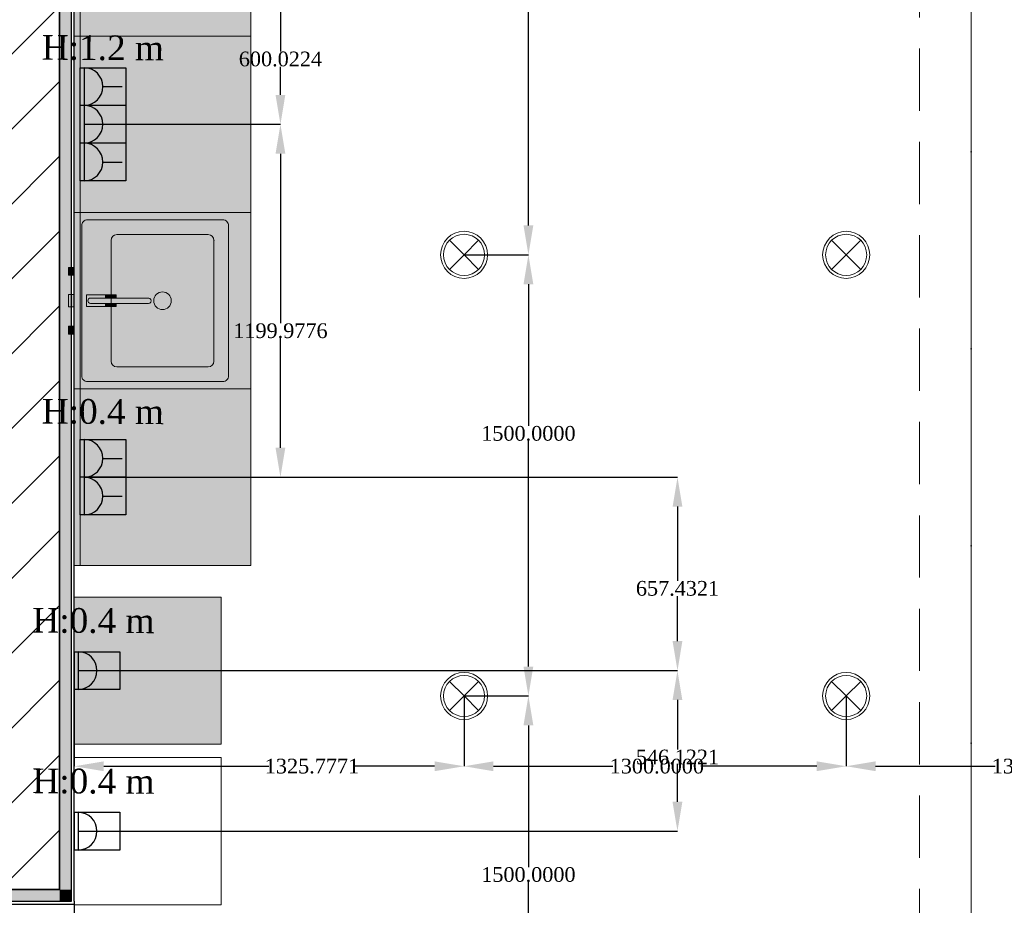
# Model space of a CAD drawing. Header units: millimetres. Extents: x 0 to 88385, y 0 to 41127.
# Tile 13 of 244: x 39995 to 43344, y 15946 to 18958. Entities that reach past the tile are written whole.
import ezdxf
from ezdxf import colors
from ezdxf.entities.mleader import LeaderData, LeaderLine
from ezdxf.enums import TextEntityAlignment as Align
from ezdxf.math import Vec2, Vec3

# ---------------------------------------------------------------- set-up
doc = ezdxf.new("R2010")
doc.units = ezdxf.units.MM
doc.header["$MEASUREMENT"] = 0
doc.linetypes.add('Dot & Dashed', pattern=[670.277762, 317.5, -176.388889, 0, -176.388874])
doc.linetypes.add('Hidden', pattern=[317.5, 211.666667, -105.833333])
for name, color, linetype in [('- განათება', 7, 'Continuous'), ('- საშტეფცელო როზეტები', 7, 'Continuous'), ('New_Structural - Bearing', 7, 'Continuous'), ('Structural - Bearing', 7, 'Continuous'), ('Structural - Grid', 7, 'Continuous')]:
    doc.layers.add(name, color=color, linetype=linetype)
for name, color, linetype, lineweight in [('New_2D Drafting - General_Pen_No__1', 7, 'Continuous', 13), ('New_Interior - Furniture _Pen_No__1', 7, 'Continuous', 13), ('New_Structural - Bearing_Pen_No__1', 7, 'Continuous', 13), ('Structural - Bearing_Pen_No__27', 7, 'Continuous', 35)]:
    doc.layers.add(name, color=color, linetype=linetype, lineweight=lineweight)
for name, color, linetype, lineweight, true_color in [('New_2D Drafting - General_Pen_No__105', 7, 'Continuous', 13, 0xcae6ff), ('New_2D Drafting - General_Pen_No__161', 7, 'Continuous', 13, 0x6a6a6a), ('New_Interior - Lamp_Pen_No__77', 7, 'Continuous', 20, 0xffeb28), ('New_Structural - Bearing_Pen_No__255', 7, 'Continuous', 13, 0xe8e8e8), ('New_Structural - Bearing_Pen_No__5', 7, 'Continuous', 25, 0x40a5ff), ('Structural - Bearing_Pen_No__81', 7, 'Continuous', 20, 0x6a6a6a), ('Structural - Grid_Pen_No__81', 7, 'Continuous', 20, 0x6a6a6a)]:
    doc.layers.add(name, color=color, linetype=linetype, lineweight=lineweight, true_color=true_color)
doc.styles.add('GENERATED_STYLE_2', font='txt')
doc.styles.get("Standard").update_dxf_attribs({"font": 'sylfaen.ttf'})
doc.dimstyles.get("Standard").update_dxf_attribs({"dimtxt": 0.18, "dimasz": 0.18, "dimexe": 0.18, "dimexo": 0.0625, "dimgap": 0.09, "dimtad": 0, "dimtih": 1, "dimtoh": 1, "dimdec": 4, "dimzin": 0, "dimdsep": 46, "dimtxsty": 'Standard', "dimcen": 0.09, "dimadec": 0, "dimazin": 0, "dimtfac": 1, "dimtdec": 4, "dimtofl": 0, "dimtmove": 0, "dimatfit": 3, "dimfxl": 1, "dimtolj": 1, "dimtzin": 0, "dimarcsym": 0})
pattern_1 = [(45, (0, 0), (-127.2792, 127.2792), [])]

# ---------------------------------------------------------------- blocks, each defined once
blk = doc.blocks.new('Wall_12', base_point=(-47183.8, 16199.9))
at = {"layer": 'Structural - Bearing', "linetype": 'Continuous', "lineweight": 0, "true_color": 0x000000}
h = blk.add_hatch(dxfattribs=at)
h.set_pattern_fill('MASONRY_BLOCK', color=18, style=0, pattern_type=2)
h.set_pattern_definition(pattern_1)
h.paths.add_polyline_path([(-44309.6, 16199.9), (-46983.8, 16199.9), (-46983.8, 15999.9), (-44309.6, 15999.9)])
h = blk.add_hatch(dxfattribs=at)
h.set_pattern_fill('MASONRY_BLOCK', color=18, style=0, pattern_type=2)
h.set_pattern_definition(pattern_1)
h.paths.add_polyline_path([(-44109.6, 16199.9), (-44309.6, 16199.9), (-44109.6, 15999.9)])
h = blk.add_hatch(dxfattribs=at)
h.set_pattern_fill('MASONRY_BLOCK', color=18, style=0, pattern_type=2)
h.set_pattern_definition(pattern_1)
h.paths.add_polyline_path([(-44309.6, 16199.9), (-44309.6, 15999.9), (-44109.6, 15999.9)])
at = {"layer": 'Structural - Bearing_Pen_No__27', "color": 7, "linetype": 'Continuous', "lineweight": 35, "flags": 128}
for points in [[(-44309.6, 16199.9), (-46983.8, 16199.9)], [(-44109.6, 15999.9), (-44109.6, 16199.9)], [(-46983.8, 15999.9), (-44109.6, 15999.9)]]:
    blk.add_lwpolyline(points, dxfattribs=at)
blk = doc.blocks.new('Wall_13', base_point=(-44309.6, 16199.9))
at = {"layer": 'Structural - Bearing', "linetype": 'Continuous', "lineweight": 0, "true_color": 0x000000}
h = blk.add_hatch(dxfattribs=at)
h.set_pattern_fill('MASONRY_BLOCK', color=18, style=0, pattern_type=2)
h.set_pattern_definition(pattern_1)
h.paths.add_polyline_path([(-44309.6, 21944.5), (-44309.6, 21744.5), (-44109.6, 21944.5)])
h = blk.add_hatch(dxfattribs=at)
h.set_pattern_fill('MASONRY_BLOCK', color=18, style=0, pattern_type=2)
h.set_pattern_definition(pattern_1)
h.paths.add_polyline_path([(-44309.6, 21744.5), (-44109.6, 21744.5), (-44109.6, 21944.5)])
h = blk.add_hatch(dxfattribs=at)
h.set_pattern_fill('MASONRY_BLOCK', color=18, style=0, pattern_type=2)
h.set_pattern_definition(pattern_1)
h.paths.add_polyline_path([(-44109.6, 16199.9), (-44109.6, 21744.5), (-44309.6, 21744.5), (-44309.6, 16199.9)])
at = {"layer": 'Structural - Bearing_Pen_No__27', "color": 7, "linetype": 'Continuous', "lineweight": 35, "flags": 128}
for points in [[(-44109.6, 21944.5), (-44309.6, 21944.5)], [(-44109.6, 16199.9), (-44109.6, 21944.5)], [(-44309.6, 21744.5), (-44309.6, 16199.9)]]:
    blk.add_lwpolyline(points, dxfattribs=at)
blk = doc.blocks.new('Wall_219', base_point=(-47133.8, 15999.9))
at = {"layer": 'New_Structural - Bearing_Pen_No__255', "linetype": 'Continuous', "lineweight": 13, "true_color": 0xe8e8e8}
for points in [[(-44109.6, 15999.9), (-47133.8, 15999.9), (-47133.8, 15959.9), (-44109.6, 15959.9)], [(-44069.6, 15999.9), (-44109.6, 15999.9), (-44069.6, 15959.9)], [(-44109.6, 15999.9), (-44109.6, 15959.9), (-44069.6, 15959.9)]]:
    blk.add_hatch(color=254, dxfattribs=at).paths.add_polyline_path(points)
at = {"layer": 'New_Structural - Bearing_Pen_No__1', "color": 7, "linetype": 'Continuous', "lineweight": 13, "flags": 128}
for points in [[(-47133.8, 15999.9), (-47133.8, 15959.9)], [(-47133.8, 15959.9), (-47133.8, 15949.9)], [(-44059.6, 15949.9), (-44059.6, 15959.9)]]:
    blk.add_lwpolyline(points, dxfattribs=at)
at = {"layer": 'New_Structural - Bearing_Pen_No__5', "color": 161, "linetype": 'Continuous', "lineweight": 25, "true_color": 0x40a5ff}
for p, q in [((-44069.6, 15959.9), (-44069.6, 15999.9)), ((-47133.8, 15959.9), (-44109.6, 15959.9)), ((-44109.6, 15959.9), (-44069.6, 15959.9))]:
    blk.add_line(p, q, dxfattribs=at)
at = {"layer": 'New_Structural - Bearing_Pen_No__5', "color": 161, "linetype": 'Continuous', "lineweight": 25, "true_color": 0x40a5ff, "flags": 128}
for points in [[(-44109.6, 15999.9), (-47133.8, 15999.9)], [(-47133.8, 15949.9), (-44059.6, 15949.9)]]:
    blk.add_lwpolyline(points, dxfattribs=at)
blk = doc.blocks.new('Wall_220', base_point=(-44109.6, 15999.9))
at = {"layer": 'New_Structural - Bearing_Pen_No__255', "linetype": 'Continuous', "lineweight": 13, "true_color": 0xe8e8e8}
for points in [[(-44109.6, 21984.5), (-44109.6, 21944.5), (-44069.6, 21984.5)], [(-44109.6, 21944.5), (-44069.6, 21944.5), (-44069.6, 21984.5)], [(-44069.6, 21944.5), (-44109.6, 21944.5), (-44109.6, 15999.9), (-44069.6, 15999.9)]]:
    blk.add_hatch(color=254, dxfattribs=at).paths.add_polyline_path(points)
at = {"layer": 'New_Structural - Bearing_Pen_No__1', "color": 7, "linetype": 'Continuous', "lineweight": 13, "flags": 128}
blk.add_lwpolyline([(-44059.6, 21994.5), (-44069.6, 21994.5)], dxfattribs=at)
at = {"layer": 'New_Structural - Bearing_Pen_No__5', "color": 161, "linetype": 'Continuous', "lineweight": 25, "true_color": 0x40a5ff}
for p, q in [((-44069.6, 21984.5), (-44109.6, 21984.5)), ((-44069.6, 21944.5), (-44069.6, 21984.5)), ((-44069.6, 15999.9), (-44069.6, 21944.5)), ((-44069.6, 15959.9), (-44069.6, 15999.9))]:
    blk.add_line(p, q, dxfattribs=at)
at = {"layer": 'New_Structural - Bearing_Pen_No__5', "color": 161, "linetype": 'Continuous', "lineweight": 25, "true_color": 0x40a5ff, "flags": 128}
for points in [[(-44059.6, 21786.8), (-44059.6, 21994.5)], [(-44109.6, 21944.5), (-44109.6, 15999.9)], [(-44059.6, 21596.8), (-44059.6, 21776.8)], [(-44059.6, 15959.9), (-44059.6, 21586.8)]]:
    blk.add_lwpolyline(points, dxfattribs=at)
blk = doc.blocks.new('Standard grid marker_2')
at = {"layer": 'Structural - Grid_Pen_No__81', "color": 251, "linetype": 'Continuous', "lineweight": 20, "true_color": 0x6a6a6a}
blk.add_line((1000, 0), (27734.9, 0), dxfattribs=at)
at = {"layer": 'Structural - Grid_Pen_No__81', "color": 251, "lineweight": 20, "true_color": 0x6a6a6a, "style": 'GENERATED_STYLE_2'}
for tag, p in [('AC_MarkerText_1_0', (-1.5, -46.7)), ('AC_MarkerText_1_1', (28933.4, -46.7))]:
    blk.add_attdef(tag, text='', height=100, rotation=270, dxfattribs=at).set_placement(p, align=Align.TOP_CENTER)
blk = doc.blocks.new('Beam_8', base_point=(-41008.8, 14663))
at = {"layer": 'Structural - Bearing_Pen_No__81', "color": 251, "linetype": 'Dot & Dashed', "lineweight": 20, "true_color": 0x6a6a6a}
blk.add_line((-41008.8, 14663), (-41008.8, 32663), dxfattribs=at)
at = {"layer": 'Structural - Bearing_Pen_No__81', "color": 251, "linetype": 'Hidden', "lineweight": 20, "true_color": 0x6a6a6a}
blk.add_line((-41183.8, 14838), (-41183.8, 20488), dxfattribs=at)
blk = doc.blocks.new('Cabinet Base Single Door 24')
at = {"layer": 'New_Interior - Furniture _Pen_No__1', "linetype": 'Continuous', "lineweight": 0, "true_color": 0xffffff}
for points in [[(186.5, 600), (213.5, 600), (213.5, 620), (186.5, 620)], [(279, 600), (321, 600), (321, 620), (279, 620)], [(386.6, 600), (413.6, 600), (413.6, 620), (386.6, 620)], [(0, 0), (600, 0), (600, 600), (0, 600)], [(45, 75), (555, 75, 0.414214), (575, 95), (575, 555, 0.414214), (555, 575), (45, 575, 0.414214), (25, 555), (25, 95, 0.414214)], [(280, 494), (291, 494), (291, 545, -1), (309, 545), (309, 494), (320, 494), (320, 559), (280, 559)], [(291, 347.1, 1), (309, 347.2), (309, 545, 1), (291, 545)], [(280.3, 458), (291, 458), (291, 493), (280.3, 493)], [(319.7, 458), (319.7, 493), (309, 493), (309, 458)]]:
    blk.add_hatch(color=7, dxfattribs=at).paths.add_polyline_path(points)
at = {"layer": 'New_Interior - Furniture _Pen_No__1', "color": 7, "linetype": 'Continuous', "lineweight": 13}
for p, q in [((0, 600), (600, 600)), ((0, 0), (0, 600)), ((0, 580), (600, 580)), ((600, 0), (600, 600)), ((505, 475), (95, 475)), ((75, 455), (75, 145)), ((525, 145), (525, 455)), ((95, 125), (505, 125)), ((0, 0), (600, 0))]:
    blk.add_line(p, q, dxfattribs=at)
at = {"layer": 'New_Interior - Furniture _Pen_No__1', "color": 7, "linetype": 'Continuous', "lineweight": 13, "flags": 128}
for points in [[(186.5, 600), (213.5, 600), (213.5, 620), (186.5, 620)], [(279, 600), (321, 600), (321, 620), (279, 620)], [(386.6, 600), (413.6, 600), (413.6, 620), (386.6, 620)], [(280.3, 458), (291, 458), (291, 493), (280.3, 493)], [(319.7, 458), (319.7, 493), (309, 493), (309, 458)]]:
    blk.add_lwpolyline(points, close=True, dxfattribs=at)
for points in [[(45, 75), (555, 75, 0.414214), (575, 95), (575, 555, 0.414214), (555, 575), (45, 575, 0.414214), (25, 555), (25, 95, 0.414214)], [(280, 494), (291, 494), (291, 545, -1), (309, 545), (309, 494), (320, 494), (320, 559), (280, 559)], [(291, 347.1, 1), (309, 347.2), (309, 545, 1), (291, 545)]]:
    blk.add_lwpolyline(points, format="xyb", close=True, dxfattribs=at)
at = {"layer": 'New_Interior - Furniture _Pen_No__1', "color": 7, "linetype": 'Continuous', "lineweight": 13}
blk.add_circle((300, 300), 30, dxfattribs=at)
for centre, start, end in [((95, 455), 90, 180), ((505, 455), 0, 90), ((95, 145), 180, 270), ((505, 145), 270, 0)]:
    blk.add_arc(centre, 20, start, end, dxfattribs=at)
blk.add_point((95, 125), dxfattribs=at)
blk = doc.blocks.new('Cabinet Base MultiDrawer 24')
at = {"layer": 'New_Interior - Furniture _Pen_No__1', "linetype": 'Continuous', "lineweight": 0, "true_color": 0xffffff}
blk.add_hatch(color=7, dxfattribs=at).paths.add_polyline_path([(0, 0), (600, 0), (600, 600), (0, 600)])
at = {"layer": 'New_Interior - Furniture _Pen_No__1', "color": 7, "linetype": 'Continuous', "lineweight": 13}
for p, q in [((0, 600), (600, 600)), ((0, 0), (0, 600)), ((0, 580), (600, 580)), ((600, 0), (600, 600)), ((0, 0), (600, 0))]:
    blk.add_line(p, q, dxfattribs=at)
blk = doc.blocks.new('3-იანი ჩარჩო')
at = {"layer": '- საშტეფცელო როზეტები', "color": 5}
for points in [[(8472, 3410.2), (8472, 3565.2), (8600.2, 3565.2)], [(8600.2, 3565.2), (8728.5, 3565.2)], [(8600.2, 3565.2), (8600.2, 3410.2)], [(8728.5, 3565.2), (8856.8, 3565.2), (8856.8, 3410.2), (8728.5, 3410.2)], [(8728.5, 3565.2), (8728.5, 3410.2)], [(8600.2, 3410.2), (8472, 3410.2)], [(8728.5, 3410.2), (8600.2, 3410.2)]]:
    blk.add_lwpolyline(points, dxfattribs=at)
blk = doc.blocks.new('- საშტეფცელო როზეტი IP22')
at = {"layer": '- საშტეფცელო როზეტები', "color": 5}
for p, q in [((8536.7, 3822.7), (8536.7, 3888.1)), ((8472.6, 3758.6), (8600.9, 3758.6))]:
    blk.add_line(p, q, dxfattribs=at)
blk.add_arc((8536.7, 3758.6), 64.1, 0, 180, dxfattribs=at)
blk = doc.blocks.new('2-იანი ჩარჩო')
at = {"layer": '- საშტეფცელო როზეტები', "color": 5}
blk.add_line((8600.4, 3737), (8600.4, 3582), dxfattribs=at)
for points in [[(8472.1, 3582), (8472.1, 3737), (8600.4, 3737)], [(8600.4, 3737), (8728.7, 3737), (8728.7, 3582), (8600.4, 3582)], [(8600.4, 3582), (8472.1, 3582)]]:
    blk.add_lwpolyline(points, dxfattribs=at)
blk = doc.blocks.new('1 ჩარჩო')
at = {"layer": '- საშტეფცელო როზეტები', "color": 5}
blk.add_lwpolyline([(7775.1, 3905.1), (7903.3, 3905.1), (7903.3, 3750.1), (7775.1, 3750.1)], close=True, dxfattribs=at)
blk = doc.blocks.new('Recessed Spot')
at = {"layer": 'New_Interior - Lamp_Pen_No__77', "color": 2, "linetype": 'Continuous', "lineweight": 20, "true_color": 0xffeb28}
for q in [(-49.5, 49.5), (49.5, 49.5), (-49.5, -49.5), (49.5, -49.5)]:
    blk.add_line((0, 0), q, dxfattribs=at)
at = {"layer": 'New_Interior - Lamp_Pen_No__77', "color": 2, "linetype": 'Continuous', "lineweight": 20, "true_color": 0xffeb28, "flags": 128}
blk.add_lwpolyline([(80, 0, 1), (-80, 0, 1)], format="xyb", close=True, dxfattribs=at)
at = {"layer": 'New_Interior - Lamp_Pen_No__77', "color": 2, "linetype": 'Continuous', "lineweight": 20, "true_color": 0xffeb28}
blk.add_circle((0, 0), 70, dxfattribs=at)
blk = doc.blocks.new('*D541')
at = {"layer": '- საშტეფცელო როზეტები', "color": 0, "lineweight": -2, "transparency": 16777216}
for p, q in [((40215.5, 19201.8), (40882, 19201.8)), ((40881.9, 19101.8), (40881.9, 18849.2)), ((40881.9, 18701.8), (40881.9, 18797.8)), ((40213.8, 18601.8), (40882, 18601.8))]:
    blk.add_line(p, q, dxfattribs=at)
at = {"layer": '- საშტეფცელო როზეტები', "color": 0, "transparency": 16777216}
for points in [[(40865.2, 19101.8), (40898.5, 19101.8), (40881.9, 19201.8)], [(40865.2, 18701.8), (40898.5, 18701.8), (40881.9, 18601.8)]]:
    blk.add_solid(points, dxfattribs=at)
at = {"layer": 'Defpoints', "color": 0, "transparency": 16777216}
for p in [(40215.4, 19201.8), (40881.9, 19201.8), (40213.7, 18601.8)]:
    blk.add_point(p, dxfattribs=at)
at = {"layer": '- საშტეფცელო როზეტები', "color": 0, "transparency": 16777216, "insert": (40881.9, 18823.5), "char_height": 50, "attachment_point": 5}
blk.add_mtext('\\A1;{\\fSylfaen|b0|i0|c0|p18;600.0224}', dxfattribs=at)
blk = doc.blocks.new('*D542')
at = {"layer": '- საშტეფცელო როზეტები', "color": 0, "lineweight": -2, "transparency": 16777216}
for p, q in [((40215.5, 18601.8), (40882, 18601.8)), ((40881.9, 18501.8), (40881.9, 17925.2)), ((40881.9, 17501.8), (40881.9, 17873.8)), ((40213.8, 17401.8), (40882, 17401.8))]:
    blk.add_line(p, q, dxfattribs=at)
at = {"layer": '- საშტეფცელო როზეტები', "color": 0, "transparency": 16777216}
for points in [[(40865.2, 18501.8), (40898.5, 18501.8), (40881.9, 18601.8)], [(40865.2, 17501.8), (40898.5, 17501.8), (40881.9, 17401.8)]]:
    blk.add_solid(points, dxfattribs=at)
at = {"layer": 'Defpoints', "color": 0, "transparency": 16777216}
for p in [(40215.4, 18601.8), (40881.9, 18601.8), (40213.7, 17401.8)]:
    blk.add_point(p, dxfattribs=at)
at = {"layer": '- საშტეფცელო როზეტები', "color": 0, "transparency": 16777216, "insert": (40881.9, 17899.5), "char_height": 50, "attachment_point": 5}
blk.add_mtext('\\A1;{\\fSylfaen|b0|i0|c0|p18;1199.9776}', dxfattribs=at)
blk = doc.blocks.new('*D543')
at = {"layer": '- საშტეფცელო როზეტები', "color": 0, "lineweight": -2, "transparency": 16777216}
for p, q in [((40215.5, 17401.8), (42232.9, 17401.8)), ((42232.7, 17301.8), (42232.7, 17049.1)), ((42232.7, 16844.4), (42232.7, 16997.8)), ((40193.8, 16744.4), (42232.9, 16744.4))]:
    blk.add_line(p, q, dxfattribs=at)
at = {"layer": '- საშტეფცელო როზეტები', "color": 0, "transparency": 16777216}
for points in [[(42216, 17301.8), (42249.3, 17301.8), (42232.7, 17401.8)], [(42216, 16844.4), (42249.3, 16844.4), (42232.7, 16744.4)]]:
    blk.add_solid(points, dxfattribs=at)
at = {"layer": 'Defpoints', "color": 0, "transparency": 16777216}
for p in [(40215.4, 17401.8), (42232.7, 17401.8), (40193.7, 16744.4)]:
    blk.add_point(p, dxfattribs=at)
at = {"layer": '- საშტეფცელო როზეტები', "color": 0, "transparency": 16777216, "insert": (42232.7, 17023.5), "char_height": 50, "attachment_point": 5}
blk.add_mtext('\\A1;{\\fSylfaen|b0|i0|c0|p18;657.4321}', dxfattribs=at)
blk = doc.blocks.new('*D544')
at = {"layer": '- საშტეფცელო როზეტები', "color": 0, "lineweight": -2, "transparency": 16777216}
for p, q in [((40193.8, 16744.4), (42232.7, 16744.4)), ((42232.5, 16644.4), (42232.5, 16475.6)), ((42232.5, 16298.3), (42232.5, 16424.4)), ((40193.8, 16198.3), (42232.7, 16198.3))]:
    blk.add_line(p, q, dxfattribs=at)
at = {"layer": '- საშტეფცელო როზეტები', "color": 0, "transparency": 16777216}
for points in [[(42215.8, 16644.4), (42249.2, 16644.4), (42232.5, 16744.4)], [(42215.8, 16298.3), (42249.2, 16298.3), (42232.5, 16198.3)]]:
    blk.add_solid(points, dxfattribs=at)
at = {"layer": 'Defpoints', "color": 0, "transparency": 16777216}
for p in [(40193.7, 16744.4), (42232.5, 16744.4), (40193.7, 16198.3)]:
    blk.add_point(p, dxfattribs=at)
at = {"layer": '- საშტეფცელო როზეტები', "color": 0, "transparency": 16777216, "insert": (42232.5, 16450), "char_height": 50, "attachment_point": 5}
blk.add_mtext('\\A1;{\\fSylfaen|b0|i0|c0|p18;546.1221}', dxfattribs=at)
blk = doc.blocks.new('*D545')
at = {"layer": '- საშტეფცელო როზეტები', "color": 0, "lineweight": -2, "transparency": 16777216}
for p, q in [((40180.7, 15959.8), (40180.7, 15448.3)), ((39904, 15869.4), (39904, 15448.3)), ((39904, 15448.5), (39675.4, 15448.5)), ((40080.7, 15448.5), (40004, 15448.5))]:
    blk.add_line(p, q, dxfattribs=at)
at = {"layer": '- საშტეფცელო როზეტები', "color": 0, "transparency": 16777216}
for points in [[(40004, 15465.2), (40004, 15431.8), (39904, 15448.5)], [(40080.7, 15465.2), (40080.7, 15431.8), (40180.7, 15448.5)]]:
    blk.add_solid(points, dxfattribs=at)
at = {"layer": 'Defpoints', "color": 0, "transparency": 16777216}
for p in [(40180.7, 15959.9), (39904, 15869.5), (40180.7, 15448.5)]:
    blk.add_point(p, dxfattribs=at)
at = {"layer": '- საშტეფცელო როზეტები', "color": 0, "transparency": 16777216, "insert": (39541.4, 15448.5), "char_height": 50, "attachment_point": 5}
blk.add_mtext('\\A1;{\\fSylfaen|b0|i0|c0|p18;276.7288}', dxfattribs=at)
blk = doc.blocks.new('*D797')
at = {"layer": '- განათება', "color": 0, "lineweight": -2, "transparency": 16777216}
for p, q in [((41506.6, 19658), (41725.7, 19658)), ((41725.5, 19558), (41725.5, 19076.1)), ((41725.5, 18258), (41725.5, 19024.8)), ((41506.6, 18158), (41725.7, 18158))]:
    blk.add_line(p, q, dxfattribs=at)
at = {"layer": '- განათება', "color": 0, "transparency": 16777216}
for points in [[(41708.8, 19558), (41742.2, 19558), (41725.5, 19658)], [(41708.8, 18258), (41742.2, 18258), (41725.5, 18158)]]:
    blk.add_solid(points, dxfattribs=at)
at = {"layer": 'Defpoints', "color": 0, "transparency": 16777216}
for p in [(41506.5, 19658), (41506.5, 18158), (41725.5, 18158)]:
    blk.add_point(p, dxfattribs=at)
at = {"layer": '- განათება', "color": 0, "transparency": 16777216, "insert": (41725.5, 19050.4), "char_height": 50, "attachment_point": 5}
blk.add_mtext('\\A1;{\\fSylfaen|b0|i0|c0|p18;1500.0000}', dxfattribs=at)
blk = doc.blocks.new('*D798')
at = {"layer": '- განათება', "color": 0, "lineweight": -2, "transparency": 16777216}
for p, q in [((41506.6, 18158), (41725.7, 18158)), ((41725.5, 18058), (41725.5, 17576.1)), ((41725.5, 16758), (41725.5, 17524.8)), ((41506.6, 16658), (41725.7, 16658))]:
    blk.add_line(p, q, dxfattribs=at)
at = {"layer": '- განათება', "color": 0, "transparency": 16777216}
for points in [[(41708.8, 18058), (41742.2, 18058), (41725.5, 18158)], [(41708.8, 16758), (41742.2, 16758), (41725.5, 16658)]]:
    blk.add_solid(points, dxfattribs=at)
at = {"layer": 'Defpoints', "color": 0, "transparency": 16777216}
for p in [(41506.5, 18158), (41506.5, 16658), (41725.5, 16658)]:
    blk.add_point(p, dxfattribs=at)
at = {"layer": '- განათება', "color": 0, "transparency": 16777216, "insert": (41725.5, 17550.4), "char_height": 50, "attachment_point": 5}
blk.add_mtext('\\A1;{\\fSylfaen|b0|i0|c0|p18;1500.0000}', dxfattribs=at)
blk = doc.blocks.new('*D799')
at = {"layer": '- განათება', "color": 0, "lineweight": -2, "transparency": 16777216}
for p, q in [((41506.6, 16658), (41725.7, 16658)), ((41725.5, 16558), (41725.5, 16076.1)), ((41725.5, 15258), (41725.5, 16024.8)), ((41506.6, 15158), (41725.7, 15158))]:
    blk.add_line(p, q, dxfattribs=at)
at = {"layer": '- განათება', "color": 0, "transparency": 16777216}
for points in [[(41708.8, 16558), (41742.2, 16558), (41725.5, 16658)], [(41708.8, 15258), (41742.2, 15258), (41725.5, 15158)]]:
    blk.add_solid(points, dxfattribs=at)
at = {"layer": 'Defpoints', "color": 0, "transparency": 16777216}
for p in [(41506.5, 16658), (41506.5, 15158), (41725.5, 15158)]:
    blk.add_point(p, dxfattribs=at)
at = {"layer": '- განათება', "color": 0, "transparency": 16777216, "insert": (41725.5, 16050.4), "char_height": 50, "attachment_point": 5}
blk.add_mtext('\\A1;{\\fSylfaen|b0|i0|c0|p18;1500.0000}', dxfattribs=at)
blk = doc.blocks.new('*D800')
at = {"layer": '- განათება', "color": 0, "lineweight": -2, "transparency": 16777216}
for p, q in [((40180.7, 16700.1), (40180.7, 16418.8)), ((41506.5, 16657.9), (41506.5, 16418.8)), ((40280.7, 16419), (40842.3, 16419)), ((41406.5, 16419), (41136.1, 16419))]:
    blk.add_line(p, q, dxfattribs=at)
at = {"layer": '- განათება', "color": 0, "transparency": 16777216}
for points in [[(40280.7, 16435.6), (40280.7, 16402.3), (40180.7, 16419)], [(41406.5, 16435.6), (41406.5, 16402.3), (41506.5, 16419)]]:
    blk.add_solid(points, dxfattribs=at)
at = {"layer": 'Defpoints', "color": 0, "transparency": 16777216}
for p in [(40180.7, 16700.2), (41506.5, 16658), (41506.5, 16419)]:
    blk.add_point(p, dxfattribs=at)
at = {"layer": '- განათება', "color": 0, "transparency": 16777216, "insert": (40989.2, 16419), "char_height": 50, "attachment_point": 5}
blk.add_mtext('\\A1;{\\fSylfaen|b0|i0|c0|p18;1325.7771}', dxfattribs=at)
blk = doc.blocks.new('*D801')
at = {"layer": '- განათება', "color": 0, "lineweight": -2, "transparency": 16777216}
for p, q in [((41506.5, 16657.9), (41506.5, 16418.8)), ((42806.5, 16657.9), (42806.5, 16418.8)), ((41606.5, 16419), (42012.9, 16419)), ((42706.5, 16419), (42312.1, 16419))]:
    blk.add_line(p, q, dxfattribs=at)
at = {"layer": '- განათება', "color": 0, "transparency": 16777216}
for points in [[(41606.5, 16435.6), (41606.5, 16402.3), (41506.5, 16419)], [(42706.5, 16435.6), (42706.5, 16402.3), (42806.5, 16419)]]:
    blk.add_solid(points, dxfattribs=at)
at = {"layer": 'Defpoints', "color": 0, "transparency": 16777216}
for p in [(41506.5, 16658), (42806.5, 16658), (41506.5, 16419)]:
    blk.add_point(p, dxfattribs=at)
at = {"layer": '- განათება', "color": 0, "transparency": 16777216, "insert": (42162.5, 16419), "char_height": 50, "attachment_point": 5}
blk.add_mtext('\\A1;{\\fSylfaen|b0|i0|c0|p18;1300.0000}', dxfattribs=at)
blk = doc.blocks.new('*D804')
at = {"layer": '- განათება', "color": 0, "lineweight": -2, "transparency": 16777216}
for p, q in [((42806.5, 16657.9), (42806.5, 16418.8)), ((44106.5, 16657.9), (44106.5, 16418.8)), ((42906.5, 16419), (43312.9, 16419)), ((44006.5, 16419), (43612.1, 16419))]:
    blk.add_line(p, q, dxfattribs=at)
at = {"layer": '- განათება', "color": 0, "transparency": 16777216}
for points in [[(42906.5, 16435.6), (42906.5, 16402.3), (42806.5, 16419)], [(44006.5, 16435.6), (44006.5, 16402.3), (44106.5, 16419)]]:
    blk.add_solid(points, dxfattribs=at)
at = {"layer": 'Defpoints', "color": 0, "transparency": 16777216}
for p in [(42806.5, 16658), (44106.5, 16658), (42806.5, 16419)]:
    blk.add_point(p, dxfattribs=at)
at = {"layer": '- განათება', "color": 0, "transparency": 16777216, "insert": (43462.5, 16419), "char_height": 50, "attachment_point": 5}
blk.add_mtext('\\A1;{\\fSylfaen|b0|i0|c0|p18;1300.0000}', dxfattribs=at)

msp = doc.modelspace()

# ---------------------------------------------------------------- hatches: boundary and pattern name
at = {"layer": 'New_2D Drafting - General_Pen_No__105', "linetype": 'Continuous', "lineweight": 0, "true_color": 0x97acbf}
msp.add_hatch(color=253, dxfattribs=at).paths.add_polyline_path([(40680.72878, 16994.38912), (40180.72878, 16994.38912), (40180.72878, 16494.38912), (40680.72878, 16494.38912)])

# ---------------------------------------------------------------- linework, layer by layer
at = {"layer": 'New_2D Drafting - General_Pen_No__1', "color": 7, "linetype": 'Continuous', "lineweight": 13}
for p, q in [((40680.72878, 16994.38912), (40180.72878, 16994.38912)), ((40180.72878, 16994.38912), (40180.72878, 16494.38912)), ((40680.72878, 16494.38912), (40680.72878, 16994.38912)), ((40180.72878, 16494.38912), (40680.72878, 16494.38912)), ((40680.72878, 16448.26703), (40180.72878, 16448.26703)), ((40180.72878, 16448.26703), (40180.72878, 15948.26703)), ((40680.72878, 15948.26703), (40680.72878, 16448.26703)), ((40180.72878, 15948.26703), (40680.72878, 15948.26703))]:
    msp.add_line(p, q, dxfattribs=at)
at = {"layer": 'New_2D Drafting - General_Pen_No__161', "color": 251, "linetype": 'Continuous', "lineweight": 13, "true_color": 0x6a6a6a, "flags": 128}
msp.add_lwpolyline([(40680.72878, 16994.38912), (40180.72878, 16994.38912), (40180.72878, 16494.38912), (40680.72878, 16494.38912)], close=True, dxfattribs=at)

# ---------------------------------------------------------------- block references
at = {"layer": '- განათება', "color": 2, "linetype": 'Continuous', "lineweight": 20, "true_color": 0xffeb28, "zscale": 1000}
for p in [(41506.5059, 18157.98097), (42806.5059, 18157.98097), (41506.5059, 16657.98097), (42806.5059, 16657.98097)]:
    msp.add_blockref('Recessed Spot', p, dxfattribs=at)
at = {"layer": '- საშტეფცელო როზეტები', "color": 5, "rotation": 270}
for name, p in [('3-იანი ჩარჩო', (36790.52523, 27266.19256)), ('2-იანი ჩარჩო', (36618.75631, 26002.20653))]:
    msp.add_blockref(name, p, dxfattribs=at)
at = {"layer": '- საშტეფცელო როზეტები', "rotation": 270}
for name, p in [('- საშტეფცელო როზეტი IP22', (36455.14294, 27266.82975)), ('- საშტეფცელო როზეტი IP22', (36455.14294, 27138.5628)), ('- საშტეფცელო როზეტი IP22', (36455.14294, 27010.29584)), ('- საშტეფცელო როზეტი IP22', (36455.14294, 26002.69627)), ('- საშტეფცელო როზეტი IP22', (36455.14294, 25874.42932)), ('1 ჩარჩო', (36430.6663, 24583.59679)), ('- საშტეფცელო როზეტი IP22', (36435.14294, 25281.13072)), ('1 ჩარჩო', (36430.6663, 24037.4747)), ('- საშტეფცელო როზეტი IP22', (36435.14294, 24735.00863))]:
    msp.add_blockref(name, p, dxfattribs=at)
at = {"layer": 'New_Interior - Furniture _Pen_No__1', "color": 7, "linetype": 'Continuous', "lineweight": 13, "xscale": -1, "zscale": 1000, "rotation": 90}
for name, p in [('Cabinet Base MultiDrawer 24', (40780.72878, 19501.8212)), ('Cabinet Base MultiDrawer 24', (40780.72878, 18901.8212)), ('Cabinet Base Single Door 24', (40780.72878, 18301.8212)), ('Cabinet Base MultiDrawer 24', (40780.72878, 17701.8212))]:
    msp.add_blockref(name, p, dxfattribs=at)
at = {"layer": 'New_Structural - Bearing', "color": 7, "lineweight": 35}
for name, p in [('Wall_220', (40130.72878, 15999.91004)), ('Wall_219', (37106.52851, 15999.91004))]:
    msp.add_blockref(name, p, dxfattribs=at)
at = {"layer": 'Structural - Bearing', "color": 251, "lineweight": 20, "true_color": 0x6a6a6a}
msp.add_blockref('Beam_8', (43231.5059, 14662.98097), dxfattribs=at)
at = {"layer": 'Structural - Bearing', "color": 7, "lineweight": 35}
for name, p in [('Wall_13', (39930.72878, 16199.91004)), ('Wall_12', (37056.5059, 16199.91004))]:
    msp.add_blockref(name, p, dxfattribs=at)
at = {"layer": 'Structural - Grid', "color": 8, "linetype": 'Continuous', "lineweight": 15, "zscale": 1000, "rotation": 90}
msp.add_blockref('Standard grid marker_2', (43231.5059, 11703.05519), dxfattribs=at)

# ---------------------------------------------------------------- texts
at = {"layer": '- საშტეფცელო როზეტები', "color": 5, "char_height": 83.964469, "attachment_point": 3, "rotation": 359.68932566}
for s, insert in [('H:1.2 m', (40485.90544, 18903.15221)), ('H:0.4 m', (40485.90544, 17666.11497)), ('H:0.4 m', (40453.82776, 16955.36129)), ('H:0.4 m', (40453.82776, 16409.2392))]:
    msp.add_mtext_dynamic_manual_height_columns(s, width=710.9466492, gutter_width=1.70068, heights=[0], dxfattribs=dict(at, insert=insert))

# ---------------------------------------------------------------- dimensions: what is measured, and where the dimension line sits
at = {"layer": '- განათება', "color": 1}
for base, p1, p2, angle, picture, middle in [((41725.5, 18157.98097), (41506.5059, 19657.98097), (41506.5059, 18157.98097), 270, '*D797', (41725.5, 19050.41604)), ((41725.5, 16657.98097), (41506.5059, 18157.98097), (41506.5059, 16657.98097), 270, '*D798', (41725.5, 17550.41604)), ((41725.5, 15157.98097), (41506.5059, 16657.98097), (41506.5059, 15157.98097), 270, '*D799', (41725.5, 16050.41604)), ((41506.5059, 16418.97507), (42806.5059, 16657.98097), (41506.5059, 16657.98097), 180, '*D801', (42162.5, 16418.97507)), ((42806.5059, 16418.97507), (44106.5059, 16657.98097), (42806.5059, 16657.98097), 180, '*D804', (43462.5, 16418.97507))]:
    dim = msp.add_linear_dim(base=base, p1=p1, p2=p2, angle=angle, text='{\\fSylfaen|b0|i0|c0|p18;<>}', dimstyle='Standard', override={"dimtxt": 50, "dimasz": 100}, dxfattribs=at)
    dim.commit()
    dim.dimension.update_dxf_attribs({"geometry": picture, "text_midpoint": middle, "dimtype": 160})
dim = msp.add_linear_dim(base=(41506.5059, 16418.97507), p1=(40180.72878, 16700.17568), p2=(41506.5059, 16657.98097), text='{\\fSylfaen|b0|i0|c0|p18;<>}', dimstyle='Standard', override={"dimtxt": 50, "dimasz": 100}, dxfattribs=at)
dim.commit()
dim.dimension.update_dxf_attribs({"geometry": '*D800', "text_midpoint": (40989.23944, 16418.97507), "dimtype": 160})
at = {"layer": '- საშტეფცელო როზეტები', "color": 1}
for base, p1, p2, picture, middle in [((40881.85927, 19201.8212), (40213.69993, 18601.79882), (40215.39386, 19201.8212), '*D541', (40881.85927, 18823.47763)), ((40881.85927, 18601.79882), (40213.69993, 17401.8212), (40215.39386, 18601.79882), '*D542', (40881.85927, 17899.5)), ((42232.68, 17401.8212), (40193.69993, 16744.38912), (40215.39386, 17401.8212), '*D543', (42232.68, 17023.47763)), ((42232.5, 16744.38912), (40193.69993, 16198.26703), (40193.69993, 16744.38912), '*D544', (42232.5, 16450))]:
    dim = msp.add_linear_dim(base=base, p1=p1, p2=p2, angle=90, text='{\\fSylfaen|b0|i0|c0|p18;<>}', dimstyle='Standard', override={"dimtxt": 50, "dimasz": 100}, dxfattribs=at)
    dim.commit()
    dim.dimension.update_dxf_attribs({"geometry": picture, "text_midpoint": middle, "dimtype": 160})
dim = msp.add_linear_dim(base=(40180.72878, 15448.5), p1=(39904, 15869.5), p2=(40180.72878, 15959.91004), text='{\\fSylfaen|b0|i0|c0|p18;<>}', dimstyle='Standard', override={"dimtxt": 50, "dimasz": 100}, dxfattribs=at)
dim.commit()
dim.dimension.update_dxf_attribs({"geometry": '*D545', "text_midpoint": (39541.35378, 15448.5), "dimtype": 160})

# ---------------------------------------------------------------- leaders
at = {"color": 5}
ml = msp.add_multileader_mtext('Standard', dxfattribs=at)
ml.set_content('ნეოტეკის  ფარი', color=5)
ml.set_leader_properties()
ml.build(insert=Vec2(0, 0))
ml.multileader.update_dxf_attribs({"text_right_attachment_type": 6, "dogleg_length": 50, "arrow_head_size": 100})
ctx = ml.context
ctx.base_point, ctx.char_height, ctx.arrow_head_size, ctx.landing_gap_size, ctx.plane_origin = Vec3(50468.91, 32218.71661), 100, 100, 0.09, Vec3(56312.8393, 27064.407)
ctx.right_attachment = 6
notes = []
notes.append((ctx, [(0, (0, 0, 0), (0, 0), (1, 0), 1, [])]))
ctx.mtext.insert, ctx.mtext.width, ctx.mtext.flow_direction = Vec3(50469, 32288.46183), 1402.7684334, 5
ml = msp.add_multileader_mtext('Standard', dxfattribs=at)
ml.set_content('ნეოტეკის \\Pრეკი', color=5)
ml.set_leader_properties()
ml.build(insert=Vec2(0, 0))
ml.multileader.update_dxf_attribs({"text_right_attachment_type": 6, "dogleg_length": 50, "arrow_head_size": 100})
ctx = ml.context
ctx.base_point, ctx.char_height, ctx.arrow_head_size, ctx.landing_gap_size, ctx.plane_origin = Vec3(52433.92127, 31594.41315), 100, 100, 0.09, Vec3(58277.85057, 26439.85585)
ctx.right_attachment = 6
notes.append((ctx, [(0, (0, 0, 0), (0, 0), (1, 0), 1, [])]))
ctx.mtext.insert, ctx.mtext.width, ctx.mtext.flow_direction = Vec3(52434.01127, 31663.91068), 1402.7684334, 5
ml = msp.add_multileader_mtext('Standard', dxfattribs=at)
ml.set_content('ნეოტეკის ფარი', color=5)
ml.set_leader_properties()
ml.build(insert=Vec2(0, 0))
ml.multileader.update_dxf_attribs({"text_right_attachment_type": 6, "dogleg_length": 50, "arrow_head_size": 100})
ctx = ml.context
ctx.base_point, ctx.char_height, ctx.arrow_head_size, ctx.landing_gap_size, ctx.plane_origin, ctx.plane_x_axis, ctx.plane_y_axis = Vec3(52750.59611, 30623.37284), 100, 100, 0.09, Vec3(48445.57174, 24617.92422), Vec3(0, -1), Vec3(1, 0)
ctx.right_attachment = 6
notes.append((ctx, [(0, (0, 0, 0), (0, 0), (1, 0), 1, [])]))
ctx.mtext.insert, ctx.mtext.text_direction, ctx.mtext.rotation, ctx.mtext.width, ctx.mtext.flow_direction = Vec3(52820.34133, 30623.28284), Vec3(0, -1), 4.7123889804, 1402.7684334, 5
ml = msp.add_multileader_mtext('Standard', dxfattribs=at)
ml.set_content('ელ. ფარების ადგილი', color=5)
ml.set_leader_properties()
ml.build(insert=Vec2(0, 0))
ml.multileader.update_dxf_attribs({"text_right_attachment_type": 6, "dogleg_length": 50, "arrow_head_size": 100})
ctx = ml.context
ctx.base_point, ctx.char_height, ctx.arrow_head_size, ctx.landing_gap_size, ctx.plane_origin = Vec3(52207.87269, 28518.35488), 100, 100, 0.09, Vec3(58051.80199, 23364.78837)
ctx.right_attachment = 6
notes.append((ctx, [(0, (0, 0, 0), (0, 0), (1, 0), 1, [])]))
ctx.mtext.insert, ctx.mtext.width, ctx.mtext.flow_direction = Vec3(52207.96269, 28588.8432), 1402.7684334, 5
for ctx, leaders in notes:
    for number, flags, end, landing, length, lines in leaders:
        leader = LeaderData()
        leader.index, (leader.has_last_leader_line, leader.has_dogleg_vector, leader.attachment_direction) = number, flags
        leader.last_leader_point, leader.dogleg_vector, leader.dogleg_length = Vec3(end), Vec3(landing), length
        for number, points, colour, breaks in lines:
            line = LeaderLine()
            line.index, line.vertices, line.color, line.breaks = number, Vec3.list(points), colors.encode_raw_color(colour), breaks
            leader.lines.append(line)
        ctx.leaders.append(leader)

doc.saveas('drawing.dxf')
